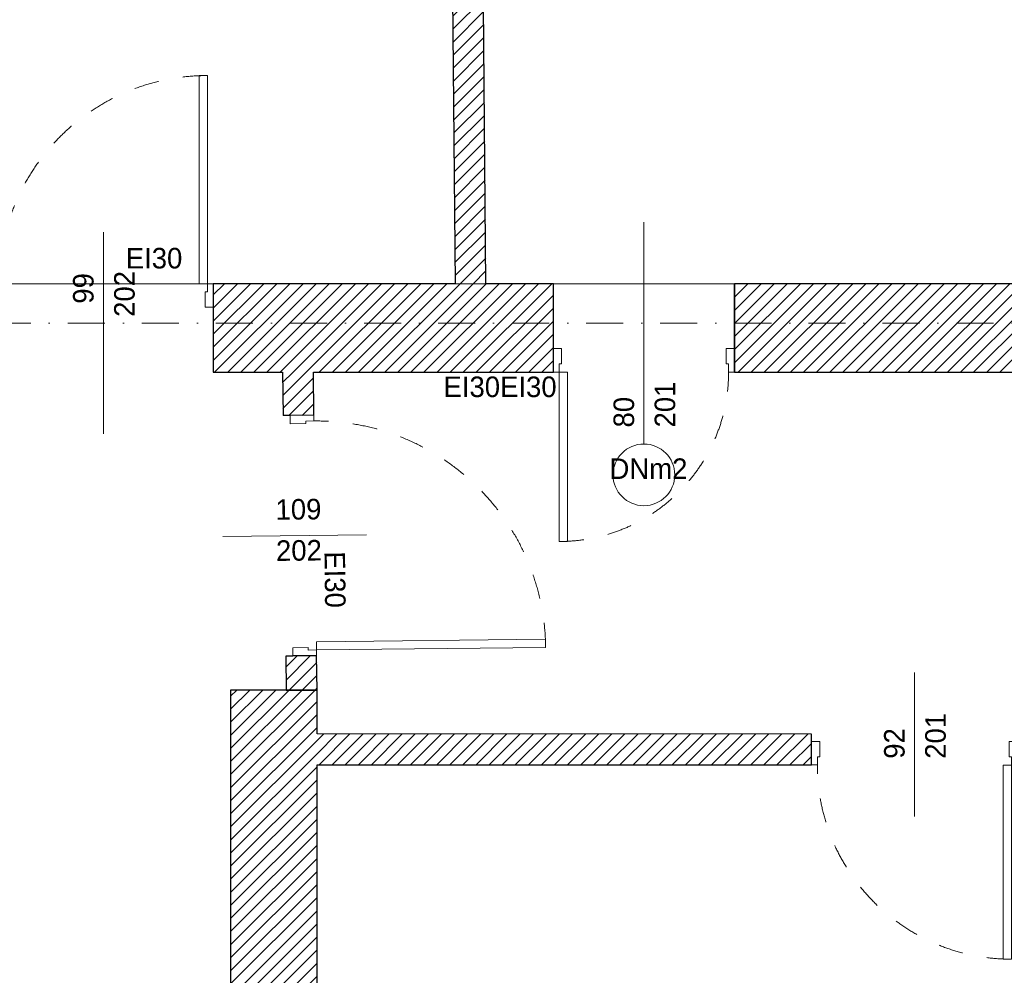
# Model space of a CAD drawing. Header units: millimetres. Extents: x 172139 to 266886, y 89395 to 138225.
# Tile 42 of 94: x 206843 to 211631, y 110033 to 114682. Entities that reach past the tile are written whole.
import ezdxf
from ezdxf.enums import TextEntityAlignment as Align

# ---------------------------------------------------------------- set-up
doc = ezdxf.new("R2010")
doc.units = ezdxf.units.MM
doc.header["$MEASUREMENT"] = 0
doc.linetypes.add('Kropki i Kreski', pattern=[360, 180, -90, 0, -90])
doc.linetypes.add('Przerywana', pattern=[240, 120, -120])
for name, color, linetype in [('Drzwi ArchiCAD', 7, 'Continuous'), ('Konstrukcja - Siatki mod', 7, 'Continuous'), ('KR_INW', 7, 'Continuous'), ('NAPIS_SODON', 7, 'Continuous'), ('ROZBUDOWA_NOWE_DZIAŁOWE', 7, 'Continuous'), ('Znaczniki drzwi ArchiCADa', 7, 'Continuous')]:
    doc.layers.add(name, color=color, linetype=linetype)
for name, color, linetype, lineweight in [('Drzwi ArchiCAD_Nr_pióra__1', 7, 'Continuous', 13), ('Drzwi ArchiCAD_Nr_pióra__27', 7, 'Continuous', 25), ('KR_INW_Nr_pióra__101', 252, 'Continuous', 5), ('KR_INW_Nr_pióra__27', 7, 'Continuous', 25), ('NAPIS_SODON_Nr_pióra__121', 255, 'Continuous', 0), ('ROZBUDOWA_NOWE_DZIAŁOWE_Nr_pióra__27', 7, 'Continuous', 25), ('STREFA_NOWE_POM_Nr_pióra__121', 255, 'Continuous', 0), ('Znaczniki drzwi ArchiCADa_Nr_pióra__7', 7, 'Continuous', 13)]:
    doc.layers.add(name, color=color, linetype=linetype, lineweight=lineweight)
for name, color, linetype, lineweight, true_color in [('Drzwi ArchiCAD_Nr_pióra__4', 7, 'Continuous', 13, 0x029e21), ('Konstrukcja - Siatki mod_Nr_pióra__48', 7, 'Continuous', 15, 0xa80f02), ('Znaczniki drzwi ArchiCADa_Nr_pióra__20', 7, 'Continuous', 13, 0xb00000), ('Znaczniki drzwi ArchiCADa_Nr_pióra__4', 7, 'Continuous', 13, 0x029e21)]:
    doc.layers.add(name, color=color, linetype=linetype, lineweight=lineweight, true_color=true_color)
doc.styles.add('GENERATED_STYLE_1', font='txt')
doc.styles.add('GENERATED_STYLE_2', font='txt')
pattern_1 = [(45, (0, 0), (-31.819804, 31.819804), [])]

# ---------------------------------------------------------------- blocks, each defined once
blk = doc.blocks.new('Strop_2', base_point=(188316, 115154.1))
at = {"layer": 'NAPIS_SODON_Nr_pióra__121', "linetype": 'Continuous', "flags": 128}
blk.add_lwpolyline([(224893.2, 113397.6), (205242.2, 113397.6), (204667.3, 113397.6), (188316, 113397.6)], dxfattribs=at)
blk = doc.blocks.new('Ściana_9', base_point=(209110.2, 113397.6))
at = {"layer": 'KR_INW_Nr_pióra__101', "linetype": 'Continuous'}
h = blk.add_hatch(dxfattribs=at)
h.set_pattern_fill('Cegła_licówka', color=256, style=0, pattern_type=2)
h.set_pattern_definition(pattern_1)
h.paths.add_polyline_path([(209110.2, 113397.6), (209095, 115147.1), (208945, 115147.1), (208960.2, 113397.6)])
at = {"layer": 'KR_INW_Nr_pióra__27', "linetype": 'Continuous', "flags": 128}
for points in [[(208945, 115147.1), (208960.2, 113397.6)], [(209110.2, 113397.6), (209095, 115147.1)]]:
    blk.add_lwpolyline(points, dxfattribs=at)
blk = doc.blocks.new('Drzwi 19_12')
at = {"layer": 'Drzwi ArchiCAD_Nr_pióra__1', "linetype": 'Continuous'}
for p, q in [((432, 0), (432, 944)), ((432, 944), (472, 944)), ((472, 944), (472, 0)), ((-472, 0), (-500, 0)), ((-500, 0), (-500, -115)), ((-472, -40), (-472, 0)), ((472, 0), (432, 0)), ((500, 0), (472, 0)), ((472, 0), (472, -40)), ((500, -115), (500, 0)), ((-460, -40), (-472, -40)), ((-460, -115), (-460, -40)), ((472, -40), (460, -40)), ((460, -40), (460, -115)), ((-500, -115), (-460, -115)), ((460, -115), (500, -115))]:
    blk.add_line(p, q, dxfattribs=at)
at = {"layer": 'Drzwi ArchiCAD_Nr_pióra__1', "linetype": 'Przerywana'}
blk.add_arc((472, 0), 944, 90, 180, dxfattribs=at)
at = {"layer": 'Drzwi ArchiCAD_Nr_pióra__27', "linetype": 'Continuous'}
for p, q in [((-500, 0), (-500, -115)), ((500, 0), (500, -115))]:
    blk.add_line(p, q, dxfattribs=at)
blk = doc.blocks.new('Znacznik Wym 19_12')
at = {"layer": 'Znaczniki drzwi ArchiCADa_Nr_pióra__20', "linetype": 'Continuous'}
blk.add_line((0, -400), (0, 300), dxfattribs=at)
at = {"layer": 'Znaczniki drzwi ArchiCADa_Nr_pióra__7', "style": 'GENERATED_STYLE_1'}
for tag, rotation, p in [('AC_MarkerText_3', 270, (-182.4, 72.7)), ('AC_MarkerText_2', 270, (17.6, 72.7)), ('AC_MarkerText_5', 180, (-108.8, -133))]:
    blk.add_attdef(tag, text='', height=100, rotation=rotation, dxfattribs=at).set_placement(p, align=Align.BOTTOM_LEFT)
blk = doc.blocks.new('Ściana_34', base_point=(207868.7, 111207.8))
at = {"layer": 'KR_INW_Nr_pióra__101', "linetype": 'Continuous'}
h = blk.add_hatch(dxfattribs=at)
h.set_pattern_fill('Cegła_licówka', color=256, style=0, pattern_type=2)
h.set_pattern_definition(pattern_1)
h.paths.add_polyline_path([(208288.7, 111207.5), (208288.7, 111057.5), (210693.6, 111056.2), (210693.7, 111171.2), (210693.7, 111206.2)])
at = {"layer": 'KR_INW_Nr_pióra__27', "linetype": 'Continuous'}
for p, q in [((210693.7, 111171.2), (210693.7, 111206.2)), ((210693.6, 111056.2), (210693.7, 111171.2))]:
    blk.add_line(p, q, dxfattribs=at)
at = {"layer": 'KR_INW_Nr_pióra__27', "linetype": 'Continuous', "flags": 128}
for points in [[(210693.7, 111206.2), (208288.7, 111207.5)], [(208288.7, 111057.5), (210693.6, 111056.2)]]:
    blk.add_lwpolyline(points, dxfattribs=at)
at = {"layer": 'Drzwi ArchiCAD', "linetype": 'Continuous', "xscale": -1, "zscale": 1000, "rotation": 179.9679760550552}
blk.add_blockref('Drzwi 19_12', (211193.6, 111055.9), dxfattribs=at)
at = {"layer": 'Znaczniki drzwi ArchiCADa', "color": 14, "lineweight": 13, "true_color": 0xb00000}
ref = blk.add_blockref('Znacznik Wym 19_12', (211193.7, 111205.9), dxfattribs=dict(at, rotation=359.9679760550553))
ref.add_attrib('AC_MarkerText_2', '92', dxfattribs={"layer": 'Znaczniki drzwi ArchiCADa_Nr_pióra__7', "color": 7, "height": 100, "rotation": 89.968, "style": 'GENERATED_STYLE_1'}).set_placement((211175.9, 111086.6), align=Align.BOTTOM_LEFT)
ref.add_attrib('AC_MarkerText_3', '201', dxfattribs={"layer": 'Znaczniki drzwi ArchiCADa_Nr_pióra__7', "color": 7, "height": 100, "rotation": 89.968, "style": 'GENERATED_STYLE_1'}).set_placement((211375.9, 111086.5), align=Align.BOTTOM_LEFT)
blk = doc.blocks.new('Drzwi 19_16')
at = {"layer": 'Drzwi ArchiCAD_Nr_pióra__1', "linetype": 'Continuous'}
for p, q in [((517, 0), (517, 1114)), ((517, 1114), (557, 1114)), ((557, 1114), (557, 0)), ((-557, 0), (-585, 0)), ((-585, 0), (-585, -115)), ((-557, -40), (-557, 0)), ((557, 0), (517, 0)), ((585, 0), (557, 0)), ((557, 0), (557, -40)), ((585, -115), (585, 0)), ((-545, -40), (-557, -40)), ((-545, -115), (-545, -40)), ((557, -40), (545, -40)), ((545, -40), (545, -115)), ((-585, -115), (-545, -115)), ((545, -115), (585, -115))]:
    blk.add_line(p, q, dxfattribs=at)
at = {"layer": 'Drzwi ArchiCAD_Nr_pióra__1', "linetype": 'Przerywana'}
blk.add_arc((557, 0), 1114, 90, 180, dxfattribs=at)
at = {"layer": 'Drzwi ArchiCAD_Nr_pióra__27', "linetype": 'Continuous'}
for p, q in [((-585, 0), (-585, -115)), ((585, 0), (585, -115))]:
    blk.add_line(p, q, dxfattribs=at)
blk = doc.blocks.new('Ściana_35', base_point=(208288.7, 111420.7))
at = {"layer": 'KR_INW_Nr_pióra__101', "linetype": 'Continuous'}
h = blk.add_hatch(dxfattribs=at)
h.set_pattern_fill('Cegła_licówka', color=256, style=0, pattern_type=2)
h.set_pattern_definition(pattern_1)
h.paths.add_polyline_path([(208121, 112967.6), (208123.4, 112756), (208158.4, 112756.4), (208273.4, 112757.7), (208271, 112967.6)])
h = blk.add_hatch(dxfattribs=at)
h.set_pattern_fill('Cegła_licówka', color=256, style=0, pattern_type=2)
h.set_pattern_definition(pattern_1)
h.paths.add_polyline_path([(208136.8, 111586), (208138.7, 111419), (208288.7, 111420.7), (208286.8, 111587.8), (208171.8, 111586.4)])
at = {"layer": 'KR_INW_Nr_pióra__27', "linetype": 'Continuous'}
for p, q in [((208158.4, 112756.4), (208123.4, 112756)), ((208273.4, 112757.7), (208158.4, 112756.4)), ((208171.8, 111586.4), (208136.8, 111586)), ((208286.8, 111587.8), (208171.8, 111586.4))]:
    blk.add_line(p, q, dxfattribs=at)
at = {"layer": 'KR_INW_Nr_pióra__27', "linetype": 'Continuous', "flags": 128}
for points in [[(208121, 112967.6), (208123.4, 112756)], [(208273.4, 112757.7), (208271, 112967.6)], [(208136.8, 111586), (208138.7, 111419)], [(208288.7, 111420.7), (208286.8, 111587.8)], [(208138.7, 111419), (208288.7, 111420.7)]]:
    blk.add_lwpolyline(points, dxfattribs=at)
at = {"layer": 'Drzwi ArchiCAD', "linetype": 'Continuous', "zscale": 1000, "rotation": 270.6556948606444}
blk.add_blockref('Drzwi 19_16', (208280.1, 112172.7), dxfattribs=at)
at = {"layer": 'Znaczniki drzwi ArchiCADa', "color": 14, "lineweight": 13, "true_color": 0xb00000}
ref = blk.add_blockref('Znacznik Wym 19_12', (208130.1, 112171), dxfattribs=dict(at, rotation=90.6556948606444))
ref.add_attrib('AC_MarkerText_2', '109', dxfattribs={"layer": 'Znaczniki drzwi ArchiCADa_Nr_pióra__7', "color": 7, "height": 100, "rotation": 0.6557, "style": 'GENERATED_STYLE_1'}).set_placement((208087.9, 112218.8), align=Align.BOTTOM_LEFT)
ref.add_attrib('AC_MarkerText_3', '202', dxfattribs={"layer": 'Znaczniki drzwi ArchiCADa_Nr_pióra__7', "color": 7, "height": 100, "rotation": 0.6557, "style": 'GENERATED_STYLE_1'}).set_placement((208090.2, 112018.8), align=Align.BOTTOM_LEFT)
ref.add_attrib('AC_MarkerText_5', 'EI30', dxfattribs={"layer": 'Znaczniki drzwi ArchiCADa_Nr_pióra__7', "color": 7, "height": 100, "rotation": 270.6557, "style": 'GENERATED_STYLE_1'}).set_placement((208294.9, 112094.7), align=Align.BOTTOM_LEFT)
blk = doc.blocks.new('Ściana_36', base_point=(207868.7, 111420.7))
at = {"layer": 'KR_INW_Nr_pióra__101', "linetype": 'Continuous'}
h = blk.add_hatch(dxfattribs=at)
h.set_pattern_fill('Cegła_licówka', color=256, style=0, pattern_type=2)
h.set_pattern_definition(pattern_1)
h.paths.add_polyline_path([(207868.7, 111420.7), (207868.7, 107385.1), (208288.7, 107385.1), (208288.7, 111420.7)])
at = {"layer": 'KR_INW_Nr_pióra__27', "linetype": 'Continuous', "flags": 128}
for points in [[(207868.7, 111420.7), (207868.7, 107385.1)], [(208288.7, 111420.7), (207868.7, 111420.7)], [(208288.7, 111207.5), (208288.7, 111420.7)], [(208288.7, 107385.1), (208288.7, 111057.5)]]:
    blk.add_lwpolyline(points, dxfattribs=at)
blk = doc.blocks.new('Drzwi 19_50')
at = {"layer": 'Drzwi ArchiCAD_Nr_pióra__1', "linetype": 'Continuous'}
for p, q in [((466.2, 0), (466.2, 1012.4)), ((466.2, 1012.4), (506.2, 1012.4)), ((506.2, 1012.4), (506.2, 0)), ((-506.2, 0), (-534.2, 0)), ((-534.2, 0), (-534.2, -115)), ((-506.2, -40), (-506.2, 0)), ((506.2, 0), (466.2, 0)), ((534.2, 0), (506.2, 0)), ((506.2, 0), (506.2, -40)), ((534.2, -115), (534.2, 0)), ((-494.2, -40), (-506.2, -40)), ((-494.2, -115), (-494.2, -40)), ((506.2, -40), (494.2, -40)), ((494.2, -40), (494.2, -115)), ((-534.2, -115), (-494.2, -115)), ((494.2, -115), (534.2, -115))]:
    blk.add_line(p, q, dxfattribs=at)
at = {"layer": 'Drzwi ArchiCAD_Nr_pióra__1', "linetype": 'Przerywana'}
blk.add_arc((506.2, 0), 1012.4, 90, 180, dxfattribs=at)
at = {"layer": 'Drzwi ArchiCAD_Nr_pióra__27', "linetype": 'Continuous'}
for p, q in [((-534.2, 0), (-534.2, -115)), ((534.2, 0), (534.2, -115))]:
    blk.add_line(p, q, dxfattribs=at)
blk = doc.blocks.new('Znacznik Wym 19_29')
at = {"layer": 'Znaczniki drzwi ArchiCADa_Nr_pióra__20', "linetype": 'Continuous'}
blk.add_line((0, -680), (0, 300), dxfattribs=at)
at = {"layer": 'Znaczniki drzwi ArchiCADa_Nr_pióra__7', "style": 'GENERATED_STYLE_1'}
for tag, p in [('AC_MarkerText_3', (-182.4, -207.3)), ('AC_MarkerText_2', (17.6, -269.6))]:
    blk.add_attdef(tag, text='', height=100, rotation=270, dxfattribs=at).set_placement(p, align=Align.BOTTOM_LEFT)
blk = doc.blocks.new('Ściana_130', base_point=(209438.1, 113397.6))
at = {"layer": 'KR_INW_Nr_pióra__101', "linetype": 'Continuous'}
h = blk.add_hatch(dxfattribs=at)
h.set_pattern_fill('Cegła_licówka', color=256, style=0, pattern_type=2)
h.set_pattern_definition(pattern_1)
h.paths.add_polyline_path([(207784.1, 113397.6), (207784.1, 113282.6), (207784.1, 112967.6), (209438.1, 112967.6), (209438.1, 113397.6)])
at = {"layer": 'KR_INW_Nr_pióra__27', "linetype": 'Continuous'}
for p, q in [((207784.1, 113397.6), (207784.1, 113282.6)), ((207784.1, 113282.6), (207784.1, 112967.6))]:
    blk.add_line(p, q, dxfattribs=at)
at = {"layer": 'KR_INW_Nr_pióra__27', "linetype": 'Continuous', "flags": 128}
for points in [[(208960.2, 113397.6), (207784.1, 113397.6)], [(209438.1, 113397.6), (209110.2, 113397.6)], [(209438.1, 112967.6), (209438.1, 113397.6)], [(207784.1, 112967.6), (208121, 112967.6)], [(208271, 112967.6), (209438.1, 112967.6)]]:
    blk.add_lwpolyline(points, dxfattribs=at)
at = {"layer": 'Drzwi ArchiCAD', "linetype": 'Continuous', "zscale": 1000}
blk.add_blockref('Drzwi 19_50', (207249.9, 113397.6), dxfattribs=at)
at = {"layer": 'Znaczniki drzwi ArchiCADa', "color": 14, "lineweight": 13, "true_color": 0xb00000}
ref = blk.add_blockref('Znacznik Wym 19_29', (207249.9, 112967.6), dxfattribs=dict(at, rotation=180))
ref.add_attrib('AC_MarkerText_2', '99', dxfattribs={"layer": 'Znaczniki drzwi ArchiCADa_Nr_pióra__7', "color": 7, "height": 100, "rotation": 90, "style": 'GENERATED_STYLE_1'}).set_placement((207232.2, 113300.2), align=Align.BOTTOM_LEFT)
ref.add_attrib('AC_MarkerText_3', '202', dxfattribs={"layer": 'Znaczniki drzwi ArchiCADa_Nr_pióra__7', "color": 7, "height": 100, "rotation": 90, "style": 'GENERATED_STYLE_1'}).set_placement((207432.2, 113236.2), align=Align.BOTTOM_LEFT)
ref.add_attrib('AC_MarkerText_5', 'EI30', dxfattribs={"layer": 'Znaczniki drzwi ArchiCADa_Nr_pióra__7', "color": 7, "height": 100, "rotation": 360, "style": 'GENERATED_STYLE_1'}).set_placement((207358.7, 113441.7), align=Align.BOTTOM_LEFT)
blk = doc.blocks.new('Drzwi 19_51')
at = {"layer": 'Drzwi ArchiCAD_Nr_pióra__27', "linetype": 'Continuous'}
for p, q in [((-440, 0), (-440, -115)), ((440, 0), (440, -115))]:
    blk.add_line(p, q, dxfattribs=at)
at = {"layer": 'Drzwi ArchiCAD_Nr_pióra__4', "linetype": 'Continuous'}
for p, q in [((372, 0), (372, 824)), ((372, 824), (412, 824)), ((412, 824), (412, 0)), ((-412, 0), (-440, 0)), ((-440, 0), (-440, -115)), ((-412, -40), (-412, 0)), ((412, 0), (372, 0)), ((440, 0), (412, 0)), ((412, 0), (412, -40)), ((440, -115), (440, 0)), ((-400, -40), (-412, -40)), ((-400, -115), (-400, -40)), ((412, -40), (400, -40)), ((400, -40), (400, -115)), ((-440, -115), (-400, -115)), ((400, -115), (440, -115))]:
    blk.add_line(p, q, dxfattribs=at)
at = {"layer": 'Drzwi ArchiCAD_Nr_pióra__4', "linetype": 'Przerywana'}
blk.add_arc((412, 0), 824, 90, 180, dxfattribs=at)
blk = doc.blocks.new('Znacznik Wym 19_30')
at = {"layer": 'Znaczniki drzwi ArchiCADa_Nr_pióra__4', "linetype": 'Continuous'}
blk.add_line((0, 350), (0, -730), dxfattribs=at)
for start, end in [(0, 180), (180, 0)]:
    blk.add_arc((0, 500), 150, start, end, dxfattribs=at)
at = {"layer": 'Znaczniki drzwi ArchiCADa_Nr_pióra__4', "style": 'GENERATED_STYLE_2'}
for tag, rotation, p in [('AC_WIDO_ID', 180, (167.1, 614.7)), ('AC_MarkerText_3', 270, (-182.4, 330.7)), ('AC_MarkerText_2', 270, (17.6, 330.6)), ('gs_hide_marker', 180, (974.4, 213))]:
    blk.add_attdef(tag, text='', height=100, rotation=rotation, dxfattribs=at).set_placement(p, align=Align.BOTTOM_LEFT)
blk = doc.blocks.new('Ściana_131', base_point=(210318.1, 113397.6))
at = {"layer": 'ROZBUDOWA_NOWE_DZIAŁOWE_Nr_pióra__27', "linetype": 'Continuous'}
for p, q in [((209438.1, 113082.6), (209438.1, 113397.6)), ((210318.1, 113082.6), (210318.1, 113397.6)), ((209438.1, 112967.6), (209438.1, 113082.6)), ((210318.1, 112967.6), (210318.1, 113082.6))]:
    blk.add_line(p, q, dxfattribs=at)
at = {"layer": 'Drzwi ArchiCAD', "color": 104, "linetype": 'Continuous', "lineweight": 13, "true_color": 0x029e21, "zscale": 1000, "rotation": 180}
blk.add_blockref('Drzwi 19_51', (209878.1, 112967.6), dxfattribs=at)
at = {"layer": 'Znaczniki drzwi ArchiCADa', "color": 104, "lineweight": 13, "true_color": 0x029e21}
ref = blk.add_blockref('Znacznik Wym 19_30', (209878.1, 112967.6), dxfattribs=dict(at, rotation=180))
ref.add_attrib('gs_hide_marker', 'EI30EI30', dxfattribs={"layer": 'Znaczniki drzwi ArchiCADa_Nr_pióra__4', "color": 104, "true_color": 0x029e21, "height": 100, "rotation": 360, "style": 'GENERATED_STYLE_2'}).set_placement((208903.7, 112815.9), align=Align.BOTTOM_LEFT)
ref.add_attrib('AC_MarkerText_2', '80', dxfattribs={"layer": 'Znaczniki drzwi ArchiCADa_Nr_pióra__4', "color": 104, "true_color": 0x029e21, "height": 100, "rotation": 90, "style": 'GENERATED_STYLE_2'}).set_placement((209860.4, 112698.2), align=Align.BOTTOM_LEFT)
ref.add_attrib('AC_MarkerText_3', '201', dxfattribs={"layer": 'Znaczniki drzwi ArchiCADa_Nr_pióra__4', "color": 104, "true_color": 0x029e21, "height": 100, "rotation": 90, "style": 'GENERATED_STYLE_2'}).set_placement((210060.4, 112698.2), align=Align.BOTTOM_LEFT)
ref.add_attrib('AC_WIDO_ID', 'DNm2', dxfattribs={"layer": 'Znaczniki drzwi ArchiCADa_Nr_pióra__4', "color": 104, "true_color": 0x029e21, "height": 100, "rotation": 360, "style": 'GENERATED_STYLE_2'}).set_placement((209711, 112417.6), align=Align.BOTTOM_LEFT)
blk = doc.blocks.new('Ściana_137', base_point=(216962.4, 113397.6))
at = {"layer": 'KR_INW_Nr_pióra__101', "linetype": 'Continuous'}
h = blk.add_hatch(dxfattribs=at)
h.set_pattern_fill('Cegła_licówka', color=256, style=0, pattern_type=2)
h.set_pattern_definition(pattern_1)
h.paths.add_polyline_path([(216962.4, 113397.6), (210318.1, 113397.6), (210318.1, 112967.6), (216962.4, 112967.6)])
at = {"layer": 'KR_INW_Nr_pióra__27', "linetype": 'Continuous', "flags": 128}
for points in [[(215750.3, 113397.6), (210318.1, 113397.6)], [(210318.1, 113397.6), (210318.1, 112967.6)], [(210318.1, 112967.6), (216962.4, 112967.6)]]:
    blk.add_lwpolyline(points, dxfattribs=at)
blk = doc.blocks.new('Standardowy znacznik siatki_10')
at = {"layer": 'Konstrukcja - Siatki mod_Nr_pióra__48', "linetype": 'Kropki i Kreski'}
blk.add_line((1000, 0), (72912, 0), dxfattribs=at)

msp = doc.modelspace()

# ---------------------------------------------------------------- linework, layer by layer
at = {"layer": 'STREFA_NOWE_POM_Nr_pióra__121', "linetype": 'Continuous', "flags": 128}
msp.add_lwpolyline([(214351, 115146.8), (214176.7, 115146.8), (212299.9, 115146.8), (212299.9, 115147.1), (209976.4, 115147.1), (209095, 115147.1), (209110.2, 113397.6), (209438.1, 113397.6), (210318.1, 113397.6), (215750.3, 113397.6), (215750.3, 115146.8), (215056.7, 115146.8)], close=True, dxfattribs=at)

# ---------------------------------------------------------------- block references
at = {"layer": 'Konstrukcja - Siatki mod', "color": 8, "linetype": 'Continuous', "lineweight": 13, "zscale": 1000}
msp.add_blockref('Standardowy znacznik siatki_10', (177989.3, 113205.9), dxfattribs=at)
at = {"layer": 'KR_INW'}
for name, p in [('Ściana_9', (209110.2, 113397.6)), ('Ściana_130', (209438.1, 113397.6)), ('Ściana_137', (216962.4, 113397.6)), ('Ściana_35', (208288.7, 111420.7)), ('Ściana_34', (207868.7, 111207.8)), ('Ściana_36', (207868.7, 111420.7))]:
    msp.add_blockref(name, p, dxfattribs=at)
at = {"layer": 'NAPIS_SODON', "color": 255, "linetype": 'Continuous', "lineweight": 0}
msp.add_blockref('Strop_2', (188316, 115154.1), dxfattribs=at)
at = {"layer": 'ROZBUDOWA_NOWE_DZIAŁOWE'}
msp.add_blockref('Ściana_131', (210318.1, 113397.6), dxfattribs=at)

doc.saveas('drawing.dxf')
